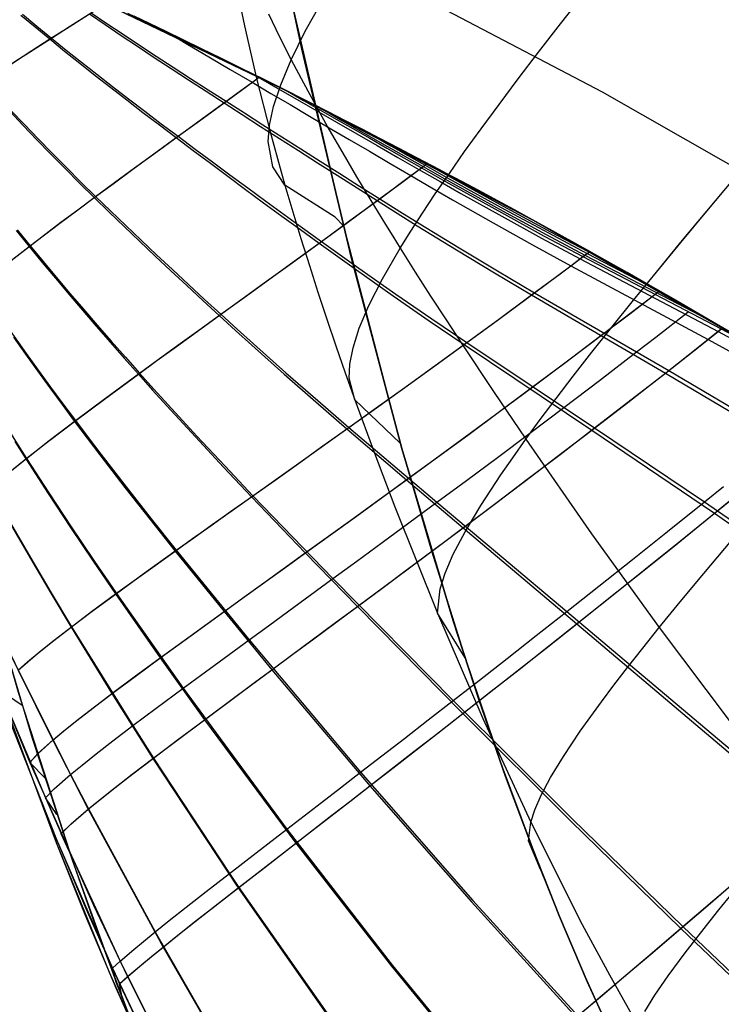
# Model space of a CAD drawing. Header units: millimetres. Extents: x -58 to 58, y -58 to 58.
# Tile 86 of 95: x 22.63 to 27.45, y 42.42 to 49.19. Entities that reach past the tile are written whole.
import ezdxf

# ---------------------------------------------------------------- set-up
doc = ezdxf.new("R2010")
doc.units = ezdxf.units.MM
doc.header["$MEASUREMENT"] = 0
doc.layers.add('Predefinito', color=5, linetype='Continuous')

msp = doc.modelspace()

# ---------------------------------------------------------------- linework, layer by layer
at = {"layer": 'Predefinito'}
for points in [[(47.2463, 29.1211), (46.213, 30.7345), (45.1246, 32.3113), (43.9825, 33.8496), (42.7879, 35.3475), (41.5423, 36.8033), (40.2473, 38.2153), (38.9043, 39.5817), (37.5149, 40.9009), (36.0808, 42.1714), (34.6037, 43.3916), (33.0854, 44.5602), (31.5276, 45.6756), (29.9323, 46.7366), (28.3013, 47.7419), (26.6365, 48.6903), (24.9401, 49.5807), (23.2139, 50.412), (21.46, 51.1832), (19.6806, 51.8934)], [(19.326, 50.9584), (21.0733, 50.261), (22.7956, 49.5036), (24.4907, 48.6873), (26.1566, 47.813), (27.7913, 46.8817), (29.3929, 45.8945), (30.9595, 44.8526), (32.4892, 43.7573), (33.9802, 42.6098), (35.4307, 41.4116), (36.8389, 40.164), (38.2033, 38.8685), (39.5221, 37.5267), (40.7938, 36.1402), (42.0169, 34.7106), (43.19, 33.2397), (44.3116, 31.7291), (45.3803, 30.1807), (46.395, 28.5964)], [(46.395, 28.5964), (45.3803, 30.1807), (44.3116, 31.7291), (43.19, 33.2397), (42.0169, 34.7106), (40.7938, 36.1402), (39.5221, 37.5267), (38.2033, 38.8685), (36.8389, 40.164), (35.4307, 41.4116), (33.9802, 42.6098), (32.4892, 43.7573), (30.9595, 44.8526), (29.3929, 45.8945), (27.7913, 46.8817), (26.1566, 47.813), (24.4907, 48.6873), (22.7956, 49.5036), (21.0733, 50.261), (19.326, 50.9584)], [(24.2361, 50.5657), (24.5724, 48.9855), (24.9126, 47.5469), (25.2583, 46.2408), (25.6108, 45.0581), (25.7901, 44.5101), (25.9717, 43.9896), (26.1558, 43.4954), (26.3425, 43.0263), (26.5321, 42.5813), (26.7247, 42.1591)], [(26.7247, 42.1591), (26.5321, 42.5813), (26.3425, 43.0263), (26.1558, 43.4954), (25.9717, 43.9896), (25.7901, 44.5101), (25.6108, 45.0581), (25.2583, 46.2408), (24.9126, 47.5469), (24.5724, 48.9855), (24.2361, 50.5657)], [(21.2525, 50.1855), (21.5825, 48.6105), (21.9192, 47.155), (22.2649, 45.8101), (22.622, 44.5669), (22.9933, 43.4162), (23.1852, 42.8731), (23.3819, 42.3502), (23.5837, 41.8467), (23.7911, 41.3616), (24.0043, 40.8942), (24.2239, 40.4435), (24.4501, 40.0088), (24.6833, 39.5898), (24.9234, 39.1862), (25.1706, 38.7975), (25.425, 38.4235), (25.6863, 38.064), (25.954, 37.7188)], [(24.5086, 49.2731), (24.8571, 47.7711), (25.2474, 46.2795), (25.4623, 45.5388), (25.6929, 44.8028), (25.9418, 44.0729), (26.212, 43.3507), (26.3562, 42.9931), (26.507, 42.6383), (26.665, 42.2866)], [(24.5086, 49.2731), (24.8571, 47.7711), (25.2474, 46.2795), (25.4623, 45.5388), (25.6929, 44.8028), (25.9418, 44.0729), (26.212, 43.3507), (26.3562, 42.9931), (26.507, 42.6383), (26.665, 42.2866)]]:
    msp.add_lwpolyline(points, dxfattribs=at)
at = {"layer": 'Predefinito', "extrusion": (-0.226513, 0.914574, -0.335032)}
msp.add_lwpolyline([(-37.7705, 343.9615), (-37.797, 343.9974)], dxfattribs=at)
at = {"layer": 'Predefinito'}
for points in [[(24.8571, 47.7711, 319.9993), (24.8014, 47.8307, 322.5502), (24.4558, 48.0517, 330.1863), (24.3725, 48.1772, 332.7225), (24.3409, 48.3516, 335.2485), (24.3497, 48.4623, 336.506), (24.3775, 48.5913, 337.7588), (24.4264, 48.7407, 339.0064), (24.4984, 48.9124, 340.248), (24.5954, 49.1084, 341.4818), (24.7186, 49.3298, 342.7008), (24.7903, 49.4505, 343.3022), (24.8688, 49.5779, 343.8969), (24.9544, 49.7122, 344.4839), (25.0471, 49.8536, 345.0622), (25.1471, 50.0022, 345.6306), (25.2545, 50.1582, 346.1883), (25.3693, 50.3215, 346.7342), (25.4918, 50.4925, 347.2673), (25.622, 50.6713, 347.7865), (25.7601, 50.8579, 348.291), (25.9061, 51.0525, 348.7796), (26.0603, 51.2553, 349.2513)], [(24.8571, 47.7711, 60), (24.8014, 47.8307, 57.4498), (24.4558, 48.0517, 49.8137), (24.3725, 48.1772, 47.2775), (24.3409, 48.3516, 44.7515), (24.3497, 48.4623, 43.494), (24.3775, 48.5913, 42.2412), (24.4264, 48.7407, 40.9936), (24.4984, 48.9124, 39.752), (24.5954, 49.1084, 38.5182), (24.7186, 49.3298, 37.2992), (24.7903, 49.4505, 36.6978), (24.8688, 49.5779, 36.1031), (24.9544, 49.7122, 35.5161), (25.0471, 49.8536, 34.9378), (25.1471, 50.0022, 34.3694), (25.2545, 50.1582, 33.8117), (25.3693, 50.3215, 33.2658), (25.4918, 50.4925, 32.7327), (25.622, 50.6713, 32.2135), (25.7601, 50.8579, 31.709), (25.9061, 51.0525, 31.2204), (26.0603, 51.2553, 30.7487)], [(20.9229, 50.3234, 329.9371), (20.9509, 50.056, 330.0408), (20.984, 49.7909, 330.1436), (21.024, 49.5139, 330.2507), (21.0691, 49.2391, 330.356), (21.1191, 48.9665, 330.4593), (21.1736, 48.6959, 330.5601), (21.2953, 48.1604, 330.7533), (21.3621, 47.8954, 330.8451), (21.4326, 47.6318, 330.9335), (21.5066, 47.3698, 331.0181), (21.5839, 47.1092, 331.0988), (21.6643, 46.8501, 331.1752), (21.7475, 46.5925, 331.2472), (21.8334, 46.3364, 331.3143), (21.9217, 46.0819, 331.3763), (22.0123, 45.8288, 331.4328), (22.1049, 45.5771, 331.4837), (22.1997, 45.3265, 331.5288), (22.2966, 45.0764, 331.5688), (22.4964, 44.5787, 331.6367), (22.8091, 43.8408, 331.7204), (22.9173, 43.596, 331.7463), (23.3239, 42.7209, 331.834)], [(20.9922, 50.2944, 328.2277), (21.068, 49.7068, 328.4181), (21.1556, 49.169, 328.5915), (21.2584, 48.6376, 328.7589), (21.3751, 48.1116, 328.9182), (21.5045, 47.5903, 329.0674), (21.6457, 47.0732, 329.2049), (21.7975, 46.5603, 329.3288), (21.9588, 46.052, 329.4371), (22.0426, 45.7996, 329.4847), (22.1283, 45.5482, 329.5276), (22.2161, 45.2976, 329.5658), (22.306, 45.0471, 329.5998), (22.4919, 44.5476, 329.6577), (22.8866, 43.5565, 329.7521), (23.2709, 42.6716, 329.8283)], [(21.0655, 50.2637, 326.5399), (21.159, 49.6287, 326.7051), (21.2503, 49.1061, 326.8409), (21.3529, 48.5878, 326.9727), (21.4661, 48.0726, 327.0987), (21.5895, 47.5599, 327.2174), (21.7226, 47.0495, 327.3272), (21.8645, 46.5416, 327.4267), (22.0148, 46.0365, 327.5139), (22.1727, 45.5343, 327.5873), (22.3384, 45.0334, 327.646), (22.5121, 44.533, 327.6936), (22.8833, 43.5359, 327.7718), (23.2475, 42.6437, 327.8352)], [(21.2525, 50.1855, 319.997), (21.7316, 47.948, 319.9948), (21.9701, 46.9478, 319.9953), (22.2267, 45.952, 319.9961), (22.4637, 45.1003, 319.9969), (22.7195, 44.251, 319.9976), (22.996, 43.4082, 319.9982), (23.2956, 42.576, 319.9988)], [(21.0686, 49.7063, 51.5936), (21.1563, 49.1685, 51.4205), (21.2591, 48.6372, 51.2533), (21.3757, 48.1113, 51.0943), (21.5051, 47.5901, 50.9453), (21.6462, 47.073, 50.808), (21.7979, 46.5602, 50.6842), (21.9591, 46.0519, 50.5761), (22.0429, 45.7994, 50.5285), (22.1286, 45.5481, 50.4856), (22.2163, 45.2974, 50.4475), (22.3062, 45.047, 50.4136), (22.492, 44.5475, 50.3557), (22.8865, 43.5563, 50.2614), (23.0975, 43.0607, 50.2181), (23.3195, 42.5644, 50.1765), (23.5534, 42.0678, 50.1365)], [(21.1595, 49.6282, 53.3042), (21.2508, 49.1058, 53.1686), (21.3534, 48.5875, 53.037), (21.4666, 48.0724, 52.9111), (21.59, 47.5598, 52.7926), (21.723, 47.0494, 52.683), (21.8649, 46.5415, 52.5836), (22.0151, 46.0364, 52.4965), (22.173, 45.5342, 52.4233), (22.3386, 45.0334, 52.3646), (22.5122, 44.5329, 52.3171), (22.8834, 43.5358, 52.239), (23.0831, 43.0363, 52.203), (23.2939, 42.5357, 52.1683), (23.5169, 42.0343, 52.1348)], [(24.1029, 49.5068, 329.6867), (24.1772, 49.146, 329.8261), (24.2611, 48.783, 329.9561), (24.3542, 48.4181, 330.0764), (24.4558, 48.0517, 330.1863), (24.5655, 47.684, 330.2853), (24.6231, 47.4997, 330.3304), (24.6825, 47.3154, 330.3726), (24.7435, 47.1309, 330.4116), (24.8062, 46.9463, 330.4473), (24.8703, 46.7618, 330.4797), (24.9358, 46.5773, 330.5086), (25.0707, 46.2088, 330.5562), (25.2106, 45.8412, 330.5928), (25.5041, 45.1105, 330.6456), (25.8148, 44.3881, 330.6887), (26.1451, 43.6752, 330.7272), (26.4985, 42.9726, 330.7622), (26.6846, 42.6258, 330.7783), (26.8775, 42.2826, 330.7935)], [(24.1029, 49.5068, 50.3133), (24.1772, 49.146, 50.1739), (24.2611, 48.783, 50.0439), (24.3542, 48.4181, 49.9236), (24.4558, 48.0517, 49.8137), (24.5655, 47.684, 49.7147), (24.6231, 47.4997, 49.6696), (24.6825, 47.3154, 49.6274), (24.7435, 47.1309, 49.5884), (24.8062, 46.9463, 49.5527), (24.8703, 46.7618, 49.5203), (24.9358, 46.5773, 49.4914), (25.0707, 46.2088, 49.4438), (25.2106, 45.8412, 49.4072), (25.5041, 45.1105, 49.3544), (25.8148, 44.3881, 49.3113), (26.1451, 43.6752, 49.2728), (26.4985, 42.9726, 49.2378), (26.6846, 42.6258, 49.2217), (26.8775, 42.2826, 49.2065)], [(20.9498, 49.3966, 333.9046), (21.0043, 49.1167, 334.0469), (21.0652, 48.8399, 334.1853), (21.1321, 48.5661, 334.3196), (21.2045, 48.2952, 334.4494), (21.2822, 48.0269, 334.5744), (21.3648, 47.761, 334.6943), (21.452, 47.4971, 334.8089), (21.5434, 47.2353, 334.9179), (21.6387, 46.9756, 335.0208), (21.7376, 46.7179, 335.1175), (21.8397, 46.4622, 335.2075), (21.9447, 46.2083, 335.2905), (22.0524, 45.9562, 335.366), (22.1625, 45.7059, 335.4338), (22.2748, 45.457, 335.4938), (22.3891, 45.2096, 335.5468), (22.5052, 44.9638, 335.594), (22.6228, 44.7201, 335.6363), (22.9826, 44.0024, 335.7453), (23.1055, 43.7656, 335.7788), (23.5632, 42.9206, 335.8916)], [(20.9502, 49.3957, 46.1148), (21.0046, 49.1158, 45.9728), (21.0655, 48.839, 45.8345), (21.1323, 48.5652, 45.7004), (21.2047, 48.2943, 45.5708), (21.2823, 48.026, 45.446), (21.3648, 47.76, 45.3263), (21.4519, 47.4962, 45.2119), (21.5432, 47.2344, 45.1031), (21.6385, 46.9746, 45.0002), (21.7372, 46.7169, 44.9037), (21.8392, 46.4612, 44.8138), (21.9442, 46.2073, 44.731), (22.0518, 45.9552, 44.6555), (22.1617, 45.7048, 44.5878), (22.2739, 45.4559, 44.5279), (22.3881, 45.2085, 44.475), (22.5041, 44.9627, 44.4279), (22.6216, 44.7189, 44.3856), (22.8602, 44.2381, 44.3111), (23.1039, 43.7643, 44.2434), (23.6187, 42.8171, 44.1177), (23.8915, 42.3442, 44.0593)], [(21.0649, 49.4087, 339.467), (21.1523, 49.1435, 339.6652), (21.2476, 48.8825, 339.8569), (21.3501, 48.6254, 340.0416), (21.4595, 48.3715, 340.219), (21.5753, 48.1203, 340.3888), (21.697, 47.8713, 340.5506), (21.8242, 47.6243, 340.7041), (21.9564, 47.3792, 340.8489), (22.0932, 47.1357, 340.9846), (22.2342, 46.8936, 341.1108), (22.3791, 46.6527, 341.2269), (22.4529, 46.5326, 341.2812), (22.5275, 46.4127, 341.3327), (22.6029, 46.2931, 341.3816), (22.6791, 46.1737, 341.4277), (22.8328, 45.9365, 341.5116), (22.9875, 45.7026, 341.5854), (23.1426, 45.4725, 341.6508), (23.2975, 45.2463, 341.7091), (23.7561, 44.5951, 341.8568), (24.4679, 43.6266, 342.0505)], [(25.2474, 46.2795, 319.9992), (24.9358, 46.5773, 330.5086), (24.8978, 46.7247, 333.1234), (24.9013, 46.8201, 334.4264), (24.9234, 46.9336, 335.7252), (24.9664, 47.0675, 337.0191), (25.033, 47.2244, 338.3071), (25.1258, 47.407, 339.5885), (25.2474, 47.6177, 340.8623), (25.3197, 47.7344, 341.496), (25.4, 47.8589, 342.1262), (25.4884, 47.9915, 342.7518), (25.5851, 48.1322, 343.3715), (25.6903, 48.2813, 343.984), (25.8042, 48.439, 344.588), (25.9267, 48.6054, 345.1822), (26.0583, 48.7807, 345.7654), (26.1989, 48.965, 346.3363), (26.3488, 49.1586, 346.8935), (26.5081, 49.3616, 347.4359)], [(25.2474, 46.2795, 60), (24.9358, 46.5773, 49.4914), (24.8978, 46.7247, 46.8766), (24.9013, 46.8201, 45.5736), (24.9234, 46.9336, 44.2748), (24.9664, 47.0675, 42.9809), (25.033, 47.2244, 41.6929), (25.1258, 47.407, 40.4115), (25.2474, 47.6177, 39.1377), (25.3197, 47.7344, 38.504), (25.4, 47.8589, 37.8738), (25.4884, 47.9915, 37.2482), (25.5851, 48.1322, 36.6285), (25.6903, 48.2813, 36.016), (25.8042, 48.439, 35.412), (25.9267, 48.6054, 34.8178), (26.0583, 48.7807, 34.2346), (26.1989, 48.965, 33.6637), (26.3488, 49.1586, 33.1065), (26.5081, 49.3616, 32.5641)], [(21.0042, 49.3008, 42.3693), (21.0797, 49.028, 42.1916), (21.1625, 48.759, 42.0196), (21.2522, 48.4937, 41.8536), (21.3482, 48.2315, 41.6941), (21.4502, 47.972, 41.5414), (21.5577, 47.7149, 41.3956), (21.6704, 47.46, 41.2573), (21.7877, 47.2072, 41.1266), (21.9092, 46.9563, 41.0042), (22.0346, 46.7073, 40.8903), (22.1634, 46.4598, 40.7854), (22.2955, 46.2138, 40.6898), (22.4303, 45.9692, 40.6041), (22.5674, 45.7263, 40.5283), (22.706, 45.4861, 40.4614), (22.8457, 45.2488, 40.4021), (22.986, 45.0147, 40.349), (23.2666, 44.5577, 40.2562), (23.548, 44.1121, 40.1726), (24.1337, 43.2227, 40.019), (24.7539, 42.337, 39.8812)], [(21.0047, 49.3022, 337.6553), (21.0803, 49.0294, 337.8333), (21.1633, 48.7606, 338.0056), (21.2531, 48.4953, 338.1718), (21.3493, 48.2332, 338.3315), (21.4515, 47.9738, 338.4845), (21.5592, 47.7168, 338.6305), (21.672, 47.462, 338.7691), (21.7895, 47.2092, 338.8999), (21.9112, 46.9585, 339.0225), (22.0367, 46.7095, 339.1366), (22.1658, 46.4621, 339.2416), (22.298, 46.2162, 339.3373), (22.4331, 45.9716, 339.4232), (22.5704, 45.7288, 339.4991), (22.7092, 45.4886, 339.5661), (22.849, 45.2514, 339.6255), (22.9895, 45.0174, 339.6786), (23.4106, 44.3378, 339.814), (23.5522, 44.1153, 339.8552), (24.0736, 43.322, 339.9932)], [(21.2793, 49.2695, 341.4987), (21.3901, 49.0214, 341.7096), (21.5085, 48.7772, 341.9126), (21.6342, 48.5361, 342.1074), (21.7665, 48.2974, 342.2937), (21.905, 48.0607, 342.4711), (22.0494, 47.8255, 342.6393), (22.1992, 47.5917, 342.7979), (22.354, 47.3589, 342.9464), (22.4332, 47.2428, 343.0167), (22.5135, 47.1269, 343.0844), (22.5948, 47.011, 343.1493), (22.6772, 46.8953, 343.2114), (22.7606, 46.7797, 343.2707), (22.8449, 46.6641, 343.327), (22.9302, 46.5486, 343.3804), (23.0163, 46.4331, 343.4307), (23.1029, 46.318, 343.478), (23.1897, 46.2039, 343.5223), (23.3633, 45.9789, 343.6027), (23.5364, 45.7583, 343.6737), (23.7082, 45.5426, 343.7368), (24.2095, 44.9277, 343.8954), (24.9753, 44.0179, 344.1015)], [(21.8503, 47.4416, 60.0061), (21.756, 47.5111, 56.4348), (21.3838, 47.687, 47.2082), (21.3648, 47.76, 45.3263), (21.384, 47.8539, 43.4371), (21.4502, 47.972, 41.5414), (21.5039, 48.0412, 40.5913), (21.573, 48.1178, 39.6398), (21.6589, 48.2021, 38.6878), (21.7627, 48.2943, 37.7374), (21.8857, 48.395, 36.7908), (22.0291, 48.5049, 35.8504), (22.1944, 48.6248, 34.9183), (22.3834, 48.7556, 33.9967), (22.5978, 48.8985, 33.0878), (22.7152, 48.975, 32.6388), (22.8397, 49.0552, 32.1939), (22.9717, 49.1392, 31.7533), (23.1114, 49.2274, 31.3174), (23.2296, 49.3016, 30.9703)], [(21.8503, 47.4416, 319.995), (21.7558, 47.5112, 323.5707), (21.4326, 47.6318, 330.9335), (21.3835, 47.6876, 332.8097), (21.3648, 47.761, 334.6943), (21.3845, 47.8552, 336.5862), (21.4515, 47.9738, 338.4845), (21.5056, 48.0433, 339.436), (21.5753, 48.1203, 340.3888), (21.6619, 48.2048, 341.3421), (21.7665, 48.2974, 342.2937), (21.8903, 48.3986, 343.2413), (22.0346, 48.509, 344.1828), (22.201, 48.6294, 345.1158), (22.3911, 48.7609, 346.0383), (22.6068, 48.9045, 346.9479), (22.7249, 48.9814, 347.3972), (22.8502, 49.0619, 347.8424), (22.983, 49.1464, 348.2831), (23.1236, 49.235, 348.7192), (23.2295, 49.3016, 349.0295)], [(21.0698, 49.2385, 49.6584), (21.1197, 48.9659, 49.5553), (21.1742, 48.6953, 49.4546), (21.2959, 48.16, 49.2618), (21.3627, 47.8949, 49.1701), (21.4331, 47.6314, 49.0818), (21.5071, 47.3694, 48.9973), (21.5843, 47.1088, 48.9168), (21.6647, 46.8497, 48.8404), (21.7478, 46.5921, 48.7686), (21.8336, 46.3361, 48.7015), (21.9219, 46.0815, 48.6396), (22.0124, 45.8285, 48.5831), (22.105, 45.5768, 48.5323), (22.1997, 45.3261, 48.4873), (22.2965, 45.076, 48.4473), (22.4962, 44.5783, 48.3795), (22.703, 44.0852, 48.3225), (23.1405, 43.1054, 48.2201), (23.3747, 42.6147, 48.1723), (23.6206, 42.1241, 48.1264)], [(22.6417, 49.2196, 32.4184), (22.7397, 49.1376, 32.3047), (22.8397, 49.0552, 32.1939), (22.9416, 48.9723, 32.0859), (23.0455, 48.8891, 31.9807), (23.1512, 48.8053, 31.8785), (23.2588, 48.721, 31.7793), (23.3683, 48.6362, 31.6832), (23.4797, 48.5506, 31.5902), (23.5928, 48.4644, 31.5004), (23.7078, 48.3774, 31.4138), (23.8246, 48.2896, 31.3306), (23.9432, 48.201, 31.2508), (24.0635, 48.1117, 31.1745), (24.1855, 48.0215, 31.1017), (24.3092, 47.9306, 31.0327), (24.4345, 47.8388, 30.9674), (24.5615, 47.7463, 30.9059), (24.6902, 47.653, 30.8484), (24.8192, 47.56, 30.7949), (24.9473, 47.4687, 30.7453), (25.1999, 47.2908, 30.6567), (25.4466, 47.1198, 30.5803), (25.6863, 46.9559, 30.5137), (26.5639, 46.3677, 30.3025), (27.4073, 45.7965, 30.1287), (28.2495, 45.2121, 29.9806)], [(22.6517, 49.2256, 347.6177), (22.75, 49.1439, 347.7314), (22.8502, 49.0619, 347.8424), (22.9524, 48.9794, 347.9505), (23.0565, 48.8965, 348.0557), (23.1626, 48.8131, 348.1579), (23.2705, 48.7292, 348.2572), (23.3802, 48.6446, 348.3534), (23.4919, 48.5594, 348.4464), (23.6053, 48.4734, 348.5363), (23.7206, 48.3867, 348.6229), (23.8377, 48.2992, 348.7062), (23.9566, 48.2109, 348.786), (24.0772, 48.1218, 348.8623), (24.1996, 48.0319, 348.9351), (24.3236, 47.9412, 349.0041), (24.4493, 47.8497, 349.0694), (24.5767, 47.7574, 349.1309), (24.7057, 47.6643, 349.1884), (24.8351, 47.5716, 349.2419), (24.9635, 47.4805, 349.2915), (25.2168, 47.3031, 349.38), (25.4642, 47.1325, 349.4564), (25.7044, 46.9691, 349.5228), (26.5837, 46.383, 349.7337), (27.3378, 45.8755, 349.8898)], [(23.1114, 49.2274, 31.3174), (23.2199, 49.1538, 31.2079), (23.3305, 49.0796, 31.1014), (23.4432, 49.0047, 30.9979), (23.5579, 48.9289, 30.8975), (23.6746, 48.8523, 30.8003), (23.7934, 48.7747, 30.7063), (23.9142, 48.6962, 30.6157), (24.037, 48.6167, 30.5284), (24.1618, 48.5362, 30.4446), (24.2886, 48.4547, 30.3644), (24.4172, 48.3721, 30.2879), (24.5478, 48.2886, 30.215), (24.6803, 48.2041, 30.1461), (24.8146, 48.1186, 30.0811), (24.9507, 48.0321, 30.0201), (25.0887, 47.9446, 29.9632), (25.227, 47.8575, 29.9106), (25.364, 47.7721, 29.862), (25.6335, 47.6064, 29.7758), (25.8959, 47.4478, 29.7021), (26.1497, 47.2965, 29.6385), (27.0702, 46.7602, 29.4377), (27.9473, 46.239, 29.2744)], [(23.1236, 49.235, 348.7192), (23.2324, 49.1619, 348.8288), (23.3433, 49.0881, 348.9354), (23.4562, 49.0136, 349.0389), (23.5713, 48.9382, 349.1393), (23.6883, 48.8619, 349.2366), (23.8074, 48.7847, 349.3305), (23.9285, 48.7066, 349.4212), (24.0517, 48.6274, 349.5085), (24.1768, 48.5472, 349.5923), (24.3039, 48.466, 349.6725), (24.433, 48.3838, 349.7491), (24.5639, 48.3005, 349.8219), (24.6968, 48.2163, 349.8908), (24.8315, 48.1311, 349.9558), (24.968, 48.0449, 350.0168), (25.1064, 47.9577, 350.0736), (25.2451, 47.8709, 350.1261), (25.3825, 47.7857, 350.1746), (25.6528, 47.6206, 350.2607), (25.9158, 47.4625, 350.3342), (26.1702, 47.3117, 350.3977), (27.0926, 46.7778, 350.5979), (27.877, 46.3153, 350.7445)], [(23.3744, 49.233, 30.7973), (23.4842, 49.1807, 30.6736), (23.6001, 49.1252, 30.5498), (23.7226, 49.0661, 30.4261), (23.8525, 49.0032, 30.3024), (23.9903, 48.9359, 30.1786), (24.1374, 48.8635, 30.0549), (24.2151, 48.825, 29.993), (24.2957, 48.7849, 29.9312), (24.3796, 48.7431, 29.8693), (24.4669, 48.6993, 29.8075), (24.558, 48.6534, 29.7456), (24.6534, 48.6052, 29.6838), (24.7537, 48.5541, 29.6219), (24.8597, 48.4999, 29.5601), (24.9721, 48.4422, 29.4982), (25.0919, 48.3802, 29.4364), (25.2207, 48.3132, 29.3746), (25.3601, 48.2402, 29.3128), (25.5119, 48.1601, 29.2509), (25.6806, 48.0703, 29.1892), (25.7729, 48.0209, 29.1583), (25.8719, 47.9677, 29.1274), (25.9793, 47.9095, 29.0966), (26.0969, 47.8456, 29.0657), (26.2259, 47.775, 29.0349), (26.3687, 47.6964, 29.0041), (26.5279, 47.608, 28.9733), (26.7066, 47.508, 28.9426), (27.1233, 47.2713, 28.8814), (27.5983, 46.9955, 28.8203)], [(24.4735, 48.696, 350.1968), (24.309, 48.7783, 350.079), (24.2319, 48.8167, 350.0201), (24.1577, 48.8534, 349.9611), (24.016, 48.9232, 349.8433), (23.8827, 48.9884, 349.7254), (23.757, 49.0495, 349.6076), (23.6382, 49.1069, 349.4897), (23.5256, 49.1609, 349.3718), (23.4187, 49.2119, 349.2539)], [(24.3414, 49.2274, 340.0366), (24.4181, 49.0705, 340.1449), (24.4984, 48.9124, 340.248), (24.5822, 48.7533, 340.3458), (24.6693, 48.5932, 340.4379), (24.7594, 48.4322, 340.5244), (24.8523, 48.2704, 340.6048), (24.9478, 48.108, 340.679), (25.0456, 47.945, 340.7468), (25.1455, 47.7815, 340.808), (25.1962, 47.6996, 340.836), (25.2474, 47.6177, 340.8623), (25.3509, 47.4536, 340.9097), (25.4559, 47.2894, 340.9509), (25.5623, 47.1251, 340.9865), (25.6699, 46.9607, 341.0175), (25.8885, 46.6324, 341.0687), (26.1106, 46.3051, 341.1109), (26.5627, 45.6553, 341.1857), (27.0276, 45.0117, 341.2526), (27.5079, 44.3741, 341.3132)], [(24.3414, 49.2274, 39.9634), (24.4181, 49.0705, 39.8551), (24.4984, 48.9124, 39.752), (24.5822, 48.7533, 39.6542), (24.6693, 48.5932, 39.5621), (24.7594, 48.4322, 39.4756), (24.8523, 48.2704, 39.3952), (24.9478, 48.108, 39.321), (25.0456, 47.945, 39.2532), (25.1455, 47.7815, 39.192), (25.1962, 47.6996, 39.164), (25.2474, 47.6177, 39.1377), (25.3509, 47.4536, 39.0903), (25.4559, 47.2894, 39.0491), (25.5623, 47.1251, 39.0135), (25.6699, 46.9607, 38.9825), (25.8885, 46.6324, 38.9313), (26.1106, 46.3051, 38.8891), (26.5627, 45.6553, 38.8143), (27.0276, 45.0117, 38.7474), (27.5079, 44.3741, 38.6868)], [(23.6477, 49.1023, 349.4992), (23.7888, 49.0184, 349.6168), (23.9329, 48.933, 349.7299), (24.08, 48.846, 349.8382), (24.2301, 48.7575, 349.9418), (24.3595, 48.6813, 350.0256), (24.4909, 48.604, 350.1057), (24.6243, 48.5255, 350.1821), (24.7598, 48.4459, 350.2546), (24.8973, 48.3652, 350.3232), (25.0367, 48.2835, 350.3877), (25.1781, 48.2006, 350.448), (25.3213, 48.1167, 350.5041), (25.4649, 48.0331, 350.5559), (25.607, 47.9512, 350.6035), (25.8861, 47.7928, 350.6876), (26.1573, 47.6415, 350.7591), (26.4191, 47.4976, 350.8205), (27.3637, 46.9914, 351.0133), (28.1639, 46.5526, 351.1536)], [(22.0937, 46.4585, 319.9957), (21.7475, 46.5925, 331.2472), (21.7245, 46.6434, 333.1774), (21.7376, 46.7179, 335.1175), (21.7963, 46.8211, 337.0663), (21.8461, 46.8852, 338.0436), (21.9112, 46.9585, 339.0225), (21.993, 47.0417, 340.0029), (22.0932, 47.1357, 340.9846), (22.2131, 47.2412, 341.9666), (22.354, 47.3589, 342.9464), (22.5172, 47.4898, 343.9211), (22.704, 47.6349, 344.8881), (22.9159, 47.7956, 345.8446), (23.0319, 47.8821, 346.3181), (23.1548, 47.9731, 346.7878), (23.2849, 48.0688, 347.2536), (23.4224, 48.1695, 347.7149), (23.5675, 48.2753, 348.1715), (23.7206, 48.3867, 348.6229), (23.8819, 48.5039, 349.0687), (24.0517, 48.6274, 349.5085), (24.2794, 48.7935, 350.0565)], [(22.0937, 46.4585, 60.0057), (21.7478, 46.5921, 48.7686), (21.7246, 46.6428, 46.8411), (21.7372, 46.7169, 44.9037), (21.7953, 46.8196, 42.9576), (21.8446, 46.8834, 41.9817), (21.9092, 46.9563, 41.0042), (21.9905, 47.0392, 40.0251), (22.0899, 47.1327, 39.0448), (22.2091, 47.2377, 38.0642), (22.3491, 47.3548, 37.0856), (22.5113, 47.4851, 36.112), (22.697, 47.6295, 35.146), (22.9077, 47.7893, 34.1903), (23.023, 47.8755, 33.7173), (23.1452, 47.966, 33.2479), (23.2745, 48.0612, 32.7824), (23.4112, 48.1613, 32.3213), (23.5556, 48.2666, 31.865), (23.7078, 48.3774, 31.4138), (23.8682, 48.4939, 30.9681), (24.037, 48.6167, 30.5284), (24.1561, 48.7034, 30.2347), (24.2791, 48.7933, 29.944)], [(24.2276, 48.8191, 350.0166), (24.4065, 48.716, 350.1328), (24.5391, 48.6396, 350.2128), (24.6736, 48.5621, 350.2891), (24.8103, 48.4835, 350.3616), (24.9489, 48.4037, 350.43), (25.0895, 48.3229, 350.4943), (25.2321, 48.2409, 350.5545), (25.3766, 48.1578, 350.6104), (25.5214, 48.0751, 350.6619), (25.6647, 47.9941, 350.7093), (25.9461, 47.8373, 350.7928), (26.2193, 47.6878, 350.8637), (26.483, 47.5457, 350.9245), (27.4333, 47.0466, 351.1153), (28.2374, 46.6139, 351.2538)], [(27.742, 46.911, 351.1971), (26.8079, 47.451, 351.0734), (26.447, 47.653, 351.0111), (26.2942, 47.7375, 350.9799), (26.1571, 47.8128, 350.9487), (26.0325, 47.8808, 350.9174), (25.9179, 47.943, 350.8862), (25.8122, 48, 350.8549), (25.7146, 48.0524, 350.8236), (25.6238, 48.1008, 350.7923), (25.539, 48.1458, 350.761), (25.3827, 48.2283, 350.6983), (25.2395, 48.3034, 350.6357), (25.1075, 48.3722, 350.573), (24.9856, 48.4352, 350.5104), (24.8725, 48.4934, 350.4477), (24.6629, 48.6003, 350.3222), (24.566, 48.6494, 350.2595), (24.4735, 48.696, 350.1968)], [(24.4735, 48.696, 350.1968), (24.5836, 48.6329, 350.2619), (24.6951, 48.5691, 350.3244), (24.808, 48.5045, 350.3842), (24.9223, 48.4392, 350.4413), (25.0379, 48.3731, 350.4957), (25.1549, 48.3062, 350.5472), (25.2732, 48.2385, 350.5959), (25.3929, 48.1701, 350.6416), (25.538, 48.0877, 350.6931), (25.6817, 48.0069, 350.7403), (25.9636, 47.8507, 350.8237), (26.2374, 47.7017, 350.8944), (26.5016, 47.5602, 350.955), (27.4534, 47.0633, 351.1451), (27.742, 46.911, 351.1971)], [(24.6736, 48.5948, 350.3288), (24.8513, 48.4936, 350.4228), (25.0324, 48.3905, 350.51), (25.1242, 48.3382, 350.551), (25.2168, 48.2854, 350.5902), (25.3102, 48.2322, 350.6277), (25.4045, 48.1786, 350.6633), (25.5499, 48.0963, 350.7147), (25.6938, 48.0157, 350.7619), (25.9763, 47.8598, 350.8452), (26.2506, 47.7112, 350.9158), (26.5152, 47.57, 350.9763), (27.4169, 47.1012, 351.1564)], [(22.564, 48.5591, 33.7926), (22.6568, 48.4607, 33.6947), (22.7513, 48.3622, 33.5995), (22.8474, 48.2636, 33.5072), (22.9451, 48.1647, 33.4177), (23.0444, 48.0655, 33.3313), (23.1452, 47.966, 33.2479), (23.2475, 47.8662, 33.1675), (23.3512, 47.7659, 33.0903), (23.4564, 47.6652, 33.0164), (23.563, 47.5641, 32.9457), (23.671, 47.4626, 32.8784), (23.7803, 47.3606, 32.8146), (23.891, 47.2582, 32.7543), (24.0029, 47.1552, 32.6975), (24.1153, 47.0527, 32.6444), (24.2273, 46.9516, 32.595), (24.4492, 46.7536, 32.5058), (24.6675, 46.5617, 32.428), (24.8812, 46.3763, 32.3595), (25.2903, 46.0266, 32.2426), (25.6797, 45.6975, 32.1398), (26.4606, 45.0373, 31.9561), (27.2497, 44.3705, 31.7969), (28.0477, 43.6958, 31.6611)], [(22.5721, 48.5648, 346.2426), (22.6652, 48.4667, 346.3406), (22.7599, 48.3685, 346.4359), (22.8563, 48.27, 346.5283), (22.9542, 48.1714, 346.6178), (23.0538, 48.0724, 346.7043), (23.1548, 47.9731, 346.7878), (23.2573, 47.8735, 346.8683), (23.3614, 47.7734, 346.9455), (23.4668, 47.6729, 347.0195), (23.5737, 47.572, 347.0902), (23.6819, 47.4707, 347.1576), (23.7916, 47.3689, 347.2215), (23.9025, 47.2666, 347.2819), (24.0147, 47.1638, 347.3387), (24.1274, 47.0614, 347.3918), (24.2397, 46.9604, 347.4413), (24.4621, 46.7628, 347.5304), (24.681, 46.5713, 347.6083), (24.8952, 46.3863, 347.6767), (25.5003, 45.8729, 347.8461), (26.3926, 45.1216, 348.0616)], [(24.9533, 48.4522, 350.4927), (25.0676, 48.3874, 350.546), (25.1832, 48.3219, 350.5966), (25.3002, 48.2556, 350.6443), (25.4184, 48.1886, 350.6892), (25.5641, 48.1065, 350.7405), (25.7083, 48.0262, 350.7876), (25.9914, 47.8708, 350.8707), (26.2661, 47.7226, 350.9411), (26.5311, 47.5818, 351.0015), (27.0856, 47.2936, 351.114)], [(25.2618, 48.2916, 350.6457), (25.4316, 48.1958, 350.711), (25.5775, 48.114, 350.7622), (25.7219, 48.0338, 350.8092), (26.0052, 47.8789, 350.892), (26.2802, 47.7311, 350.9622), (26.7351, 47.4915, 351.062)], [(22.542, 46.0631, 39.6038), (22.6747, 46.1702, 38.6024), (22.8303, 46.2916, 37.6009), (23.01, 46.4283, 36.6019), (23.2154, 46.5815, 35.6088), (23.4481, 46.7526, 34.6248), (23.5753, 46.8454, 34.1372), (23.71, 46.9432, 33.6532), (23.8524, 47.0464, 33.1731), (24.0029, 47.1552, 32.6975), (24.1617, 47.2699, 32.2267), (24.3289, 47.3909, 31.7612), (24.505, 47.5184, 31.3016), (24.6902, 47.653, 30.8484), (24.8846, 47.7949, 30.402), (25.0887, 47.9446, 29.9632), (25.2581, 48.0698, 29.6196), (25.4338, 48.2004, 29.2815)], [(22.5455, 46.066, 340.4249), (22.6791, 46.1737, 341.4277), (22.8355, 46.2957, 342.4306), (23.0163, 46.4331, 343.4307), (23.2229, 46.5871, 344.425), (23.4569, 46.7591, 345.4099), (23.5848, 46.8523, 345.8979), (23.7202, 46.9506, 346.3823), (23.8634, 47.0544, 346.8627), (24.0147, 47.1638, 347.3387), (24.1744, 47.2791, 347.8097), (24.3425, 47.4007, 348.2754), (24.5196, 47.529, 348.7351), (24.7057, 47.6643, 349.1884), (24.9013, 47.8071, 349.6348), (25.1064, 47.9577, 350.0736), (25.3213, 48.1167, 350.5041), (25.3931, 48.1701, 350.6417)], [(25.3931, 48.1701, 350.6417), (25.415, 48.1865, 350.6833), (25.4167, 48.1877, 350.6864), (25.4377, 48.1991, 350.721)], [(25.6929, 44.8028, 319.9992), (25.5041, 45.1105, 330.6456), (25.5215, 45.2767, 333.2932), (25.5563, 45.3854, 334.6116), (25.6123, 45.5151, 335.9252), (25.6928, 45.669, 337.233), (25.8006, 45.8499, 338.5338), (25.9389, 46.061, 339.8268), (26.0204, 46.1787, 340.47), (26.1106, 46.3051, 341.1109), (26.2099, 46.4405, 341.749), (26.3185, 46.5852, 342.3832), (26.4366, 46.7392, 343.0119), (26.5644, 46.9029, 343.6336), (26.702, 47.0765, 344.2468), (26.8498, 47.2601, 344.85), (27.0079, 47.454, 345.4417), (27.1764, 47.6584, 346.0204), (27.3556, 47.8734, 346.5845), (27.5456, 48.0993, 347.1326)], [(25.6929, 44.8028, 60), (25.5041, 45.1105, 49.3544), (25.5215, 45.2767, 46.7068), (25.5563, 45.3854, 45.3884), (25.6123, 45.5151, 44.0748), (25.6928, 45.669, 42.767), (25.8006, 45.8499, 41.4662), (25.9389, 46.061, 40.1732), (26.0204, 46.1787, 39.53), (26.1106, 46.3051, 38.8891), (26.2098, 46.4405, 38.2511), (26.3184, 46.5851, 37.6171), (26.4365, 46.7391, 36.9886), (26.5642, 46.9027, 36.3671), (26.7018, 47.0762, 35.754), (26.8495, 47.2598, 35.151), (27.0075, 47.4536, 34.5595), (27.176, 47.6579, 33.981), (27.3551, 47.8728, 33.4169), (27.5451, 48.0987, 32.869)], [(22.6085, 47.7387, 35.2246), (22.697, 47.6295, 35.146), (22.7867, 47.5204, 35.0702), (22.8777, 47.4111, 34.9973), (22.9699, 47.3017, 34.9274), (23.0633, 47.1922, 34.8605), (23.1579, 47.0826, 34.7968), (23.2536, 46.9728, 34.7362), (23.3503, 46.8628, 34.6789), (23.4481, 46.7526, 34.6248), (23.5464, 46.6429, 34.5741), (23.6446, 46.5343, 34.5267), (23.8402, 46.3209, 34.4408), (24.034, 46.1127, 34.3654), (24.225, 45.9102, 34.2986), (24.5954, 45.524, 34.1837), (24.953, 45.1564, 34.082), (25.6775, 44.4214, 33.8988), (26.4182, 43.6842, 33.7383), (27.176, 42.9454, 33.6), (27.9514, 42.2055, 33.4848)], [(22.6153, 47.7439, 344.8094), (22.704, 47.6349, 344.8881), (22.7939, 47.5259, 344.964), (22.8851, 47.4168, 345.037), (22.9776, 47.3076, 345.107), (23.0712, 47.1982, 345.1739), (23.166, 47.0887, 345.2377), (23.2619, 46.979, 345.2984), (23.3589, 46.8691, 345.3558), (23.4569, 46.7591, 345.4099), (23.5554, 46.6494, 345.4607), (23.6539, 46.541, 345.5081), (23.8499, 46.3277, 345.5941), (24.0441, 46.1198, 345.6696), (24.2355, 45.9176, 345.7364), (24.7855, 45.3482, 345.9032), (25.6112, 44.5103, 346.1178)], [(22.6216, 44.7189, 44.3856), (22.6861, 44.7758, 43.3797), (22.7672, 44.8433, 42.3715), (22.8665, 44.9226, 41.3611), (22.986, 45.0147, 40.349), (23.1272, 45.1209, 39.3355), (23.2922, 45.2424, 38.3213), (23.4828, 45.3807, 37.3072), (23.7006, 45.5371, 36.2962), (23.8202, 45.6225, 35.7931), (23.9474, 45.713, 35.2921), (24.0822, 45.8089, 34.7938), (24.225, 45.9102, 34.2986), (24.3761, 46.0173, 33.8071), (24.5356, 46.1305, 33.3197), (24.7039, 46.2501, 32.837), (24.8812, 46.3763, 32.3595), (25.0679, 46.5096, 31.8878), (25.2641, 46.6503, 31.4225), (25.4702, 46.7989, 30.9643), (25.6863, 46.9559, 30.5137), (25.9127, 47.1215, 30.0715), (26.1497, 47.2965, 29.6385), (26.3461, 47.4429, 29.3005), (26.5494, 47.5958, 28.9693)], [(22.6228, 44.7201, 335.6363), (22.6878, 44.7772, 336.6436), (22.7694, 44.8451, 337.6533), (22.8694, 44.9248, 338.6651), (22.9895, 45.0174, 339.6786), (23.1316, 45.1242, 340.6935), (23.2975, 45.2463, 341.7091), (23.4892, 45.3853, 342.7246), (23.7082, 45.5426, 343.7368), (23.8285, 45.6284, 344.2405), (23.9563, 45.7194, 344.742), (24.0919, 45.8157, 345.2408), (24.2355, 45.9176, 345.7364), (24.3873, 46.0253, 346.2283), (24.5477, 46.1391, 346.716), (24.7169, 46.2593, 347.199), (24.8952, 46.3863, 347.6767), (25.0828, 46.5203, 348.1486), (25.28, 46.6618, 348.614), (25.4872, 46.8113, 349.0723), (25.7044, 46.9691, 349.5228), (25.9321, 47.1358, 349.9649), (26.1702, 47.3117, 350.3977), (26.4191, 47.4976, 350.8205), (26.502, 47.56, 350.9551)], [(26.502, 47.56, 350.9551), (26.5274, 47.5792, 350.9958), (26.5293, 47.5806, 350.9988), (26.5514, 47.5943, 351.0308)], [(22.807, 43.9767, 60.0044), (22.703, 44.0852, 48.3225), (22.7571, 44.145, 46.3234), (22.8602, 44.2381, 44.3111), (22.9342, 44.2996, 43.3007), (23.0253, 44.3726, 42.2878), (23.1355, 44.4582, 41.2728), (23.2666, 44.5577, 40.2562), (23.4204, 44.6723, 39.2384), (23.5988, 44.8035, 38.22), (23.8037, 44.9527, 37.2019), (24.0369, 45.1215, 36.1871), (24.1646, 45.2137, 35.6823), (24.3001, 45.3113, 35.1797), (24.4436, 45.4147, 34.68), (24.5954, 45.524, 34.1837), (24.7556, 45.6395, 33.6912), (24.9247, 45.7616, 33.2032), (25.1028, 45.8905, 32.7201), (25.2903, 46.0266, 32.2426), (25.4875, 46.1702, 31.7713), (25.6945, 46.3218, 31.3068), (25.9117, 46.4819, 30.8498), (26.1393, 46.6508, 30.4011), (26.3775, 46.829, 29.9614), (26.6265, 47.0172, 29.5314), (26.8244, 47.1681, 29.2096), (27.0287, 47.3254, 28.8945)], [(22.807, 43.9767, 319.9979), (22.7032, 44.0856, 331.6938), (22.7579, 44.1457, 333.6958), (22.8617, 44.2393, 335.7109), (22.9361, 44.3012, 336.7228), (23.0278, 44.3746, 337.7371), (23.1387, 44.4606, 338.7535), (23.2705, 44.5607, 339.7716), (23.4252, 44.6759, 340.7908), (23.6046, 44.8077, 341.8106), (23.8106, 44.9577, 342.8301), (24.045, 45.1274, 343.846), (24.1735, 45.22, 344.3514), (24.3097, 45.3182, 344.8545), (24.4539, 45.4221, 345.3546), (24.6065, 45.532, 345.8514), (24.7676, 45.6481, 346.3442), (24.9375, 45.7708, 346.8326), (25.1166, 45.9004, 347.3159), (25.3051, 46.0373, 347.7936), (25.5032, 46.1817, 348.2651), (25.7113, 46.3342, 348.7296), (25.9296, 46.4951, 349.1866), (26.1584, 46.665, 349.6352), (26.3978, 46.8443, 350.0748), (26.648, 47.0336, 350.5045), (26.7773, 47.1321, 350.7153), (26.9962, 47.3003, 351.0565)], [(26.9962, 47.3003, 351.0565), (27.0229, 47.321, 351.0968), (27.0249, 47.3224, 351.0997), (27.0294, 47.3254, 351.106)], [(22.8888, 43.7265, 319.9981), (22.8091, 43.8408, 331.7204), (22.8708, 43.9043, 333.7261), (22.9826, 44.0024, 335.7453), (23.0613, 44.0671, 336.7592), (23.1577, 44.1437, 337.7756), (23.2735, 44.2335, 338.794), (23.4106, 44.3378, 339.814), (23.5708, 44.4578, 340.8352), (23.7561, 44.5951, 341.8568), (23.9685, 44.7512, 342.8779), (24.2095, 44.9277, 343.8954), (24.3414, 45.024, 344.4015), (24.4812, 45.126, 344.9052), (24.6291, 45.234, 345.4059), (24.7855, 45.3482, 345.9032), (24.9504, 45.4689, 346.3964), (25.1244, 45.5963, 346.885), (25.3076, 45.7309, 347.3684), (25.5003, 45.8729, 347.8461), (25.7028, 46.0228, 348.3173), (25.9153, 46.1809, 348.7815), (26.1382, 46.3478, 349.2378), (26.3717, 46.5239, 349.6856), (26.616, 46.7096, 350.124), (26.8712, 46.9056, 350.5523), (27.003, 47.0076, 350.7623), (27.2262, 47.1816, 351.102)], [(22.9731, 43.4755, 60.004), (22.9169, 43.5956, 48.2701), (22.9851, 43.6621, 46.2635), (23.1039, 43.7643, 44.2434), (23.1864, 43.8315, 43.2289), (23.2867, 43.911, 42.212), (23.4066, 44.0041, 41.1931), (23.548, 44.1121, 40.1726), (23.7128, 44.2364, 39.1511), (23.9028, 44.3784, 38.1292), (24.12, 44.5398, 37.1079), (24.3662, 44.7222, 36.0901), (24.5008, 44.8217, 35.5839), (24.6432, 44.927, 35.0801), (24.7939, 45.0385, 34.5793), (24.953, 45.1564, 34.082), (25.1209, 45.2809, 33.5889), (25.2978, 45.4123, 33.1004), (25.4839, 45.5511, 32.6171), (25.6797, 45.6975, 32.1398), (25.8853, 45.8519, 31.6689), (26.101, 46.0148, 31.2052), (26.3271, 46.1866, 30.7495), (26.5639, 46.3677, 30.3025), (26.8115, 46.5588, 29.8649), (26.9394, 46.6582, 29.65), (27.0702, 46.7602, 29.4377), (27.2653, 46.9136, 29.1341), (27.4664, 47.0729, 28.8368)], [(22.9731, 43.4756, 319.9982), (22.9173, 43.596, 331.7463), (22.986, 43.6629, 333.7557), (23.1055, 43.7656, 335.7788), (23.1885, 43.8332, 336.7947), (23.2894, 43.9131, 337.813), (23.41, 44.0067, 338.8333), (23.5522, 44.1153, 339.8552), (23.7179, 44.2402, 340.8782), (23.9089, 44.383, 341.9015), (24.1273, 44.5452, 342.9242), (24.2473, 44.6341, 343.4344), (24.3748, 44.7285, 343.9431), (24.51, 44.8285, 344.4499), (24.6532, 44.9345, 344.9542), (24.8047, 45.0465, 345.4554), (24.9647, 45.165, 345.9531), (25.1334, 45.2901, 346.4466), (25.3112, 45.4223, 346.9354), (25.4983, 45.5618, 347.4189), (25.695, 45.709, 347.8965), (25.9017, 45.8642, 348.3674), (26.1185, 46.028, 348.8311), (26.3458, 46.2008, 349.2868), (26.5837, 46.383, 349.7337), (26.8326, 46.5752, 350.1711), (26.9612, 46.6751, 350.3859), (27.0926, 46.7778, 350.5979), (27.2267, 46.8832, 350.8071), (27.454, 47.063, 351.1452)], [(22.5894, 47.0067, 36.883), (22.6716, 46.8909, 36.8209), (22.7548, 46.7752, 36.7618), (22.839, 46.6595, 36.7055), (22.9241, 46.5439, 36.6522), (23.01, 46.4283, 36.6019), (23.0965, 46.3132, 36.5547), (23.1831, 46.199, 36.5105), (23.3563, 45.9738, 36.4301), (23.5291, 45.753, 36.3593), (23.7006, 45.5371, 36.2962), (24.0369, 45.1215, 36.1871), (24.3662, 44.7222, 36.0901), (25.0396, 43.9249, 35.9139), (25.7364, 43.1286, 35.7582), (26.4575, 42.3351, 35.623)], [(22.5987, 46.2897, 38.6484), (22.6747, 46.1702, 38.6024), (22.8282, 45.933, 38.5186), (22.9826, 45.699, 38.4449), (23.1375, 45.4687, 38.3796), (23.2922, 45.2424, 38.3213), (23.5988, 44.8035, 38.22), (23.9028, 44.3784, 38.1292), (24.5301, 43.5301, 37.9634), (25.1868, 42.6847, 37.8157), (25.8746, 41.845, 37.6867)], [(23.3371, 42.467, 60.0032), (23.3195, 42.5644, 50.1765), (23.3747, 42.6147, 48.1723), (23.47, 42.6957, 46.1521), (23.5368, 42.7507, 45.1365), (23.6187, 42.8171, 44.1177), (23.7174, 42.896, 43.0961), (23.8349, 42.989, 42.0721), (23.973, 43.0974, 41.0462), (24.1337, 43.2227, 40.019), (24.3187, 43.3664, 38.9912), (24.5301, 43.5301, 37.9634), (24.7697, 43.7157, 36.9366), (24.9008, 43.8172, 36.4244), (25.0396, 43.9249, 35.9139), (25.1864, 44.0388, 35.4055), (25.3415, 44.1594, 34.8997), (25.5051, 44.2868, 34.3973), (25.6775, 44.4214, 33.8988), (25.8589, 44.5633, 33.4048), (26.0498, 44.7131, 32.9159), (26.2502, 44.8709, 32.4327), (26.4606, 45.0373, 31.9561), (26.6813, 45.2126, 31.4865), (26.9124, 45.3973, 31.0249), (27.1544, 45.5917, 30.572), (27.4073, 45.7965, 30.1287), (27.6716, 46.0121, 29.6958)], [(23.2956, 42.576, 319.9988), (23.2709, 42.6716, 329.8283), (23.3238, 42.7209, 331.834), (23.4168, 42.8007, 333.8557), (23.4825, 42.855, 334.8721), (23.5632, 42.9206, 335.8916), (23.6608, 42.9986, 336.9139), (23.7772, 43.0906, 337.9387), (23.9141, 43.1979, 338.9653), (24.0736, 43.322, 339.9932), (24.2575, 43.4643, 341.0219), (24.4678, 43.6265, 342.0505), (24.7064, 43.8105, 343.0781), (24.837, 43.9111, 343.5906), (24.9753, 44.0179, 344.1016), (25.1216, 44.1309, 344.6103), (25.2762, 44.2504, 345.1163), (25.4393, 44.3768, 345.619), (25.6112, 44.5103, 346.1178), (25.7922, 44.6511, 346.6121), (25.9826, 44.7997, 347.1013), (26.1826, 44.9564, 347.5847), (26.3926, 45.1216, 348.0616), (26.6128, 45.2956, 348.5313), (26.8436, 45.4789, 348.9932), (27.0852, 45.6721, 349.4463), (27.3378, 45.8755, 349.8898), (27.4683, 45.9813, 350.1077)], [(23.3371, 42.4671, 319.9988), (23.3197, 42.5647, 329.8371), (23.3753, 42.6153, 331.8442), (23.4711, 42.6966, 333.8673), (23.5383, 42.752, 334.8843), (23.6206, 42.8187, 335.9045), (23.7199, 42.898, 336.9276), (23.8381, 42.9915, 337.9531), (23.9769, 43.1004, 338.9804), (24.1384, 43.2264, 340.009), (24.3244, 43.3708, 341.0383), (24.5368, 43.5354, 342.0674), (24.7777, 43.7219, 343.0956), (24.9094, 43.8239, 343.6084), (25.049, 43.9321, 344.1195), (25.1965, 44.0467, 344.6285), (25.3524, 44.1679, 345.1347), (25.5168, 44.296, 345.6375), (25.6901, 44.4312, 346.1364), (25.8724, 44.5739, 346.6308), (26.0642, 44.7244, 347.1199), (26.2657, 44.8831, 347.6033), (26.4771, 45.0504, 348.0801), (26.6989, 45.2266, 348.5497), (26.9312, 45.4123, 349.0113), (27.1743, 45.6078, 349.464), (27.4285, 45.8137, 349.9071), (27.5599, 45.9207, 350.1248)], [(27.3378, 45.8755, 349.8898), (28.2718, 45.2312, 350.0548), (29.1153, 44.6323, 350.1789), (29.957, 44.0175, 350.2799), (30.7965, 43.3876, 350.3593), (31.6328, 42.744, 350.4183), (32.4626, 42.0897, 350.458), (33.2883, 41.4225, 350.4795), (34.1057, 40.7455, 350.4837), (34.8979, 40.0735, 350.4709), (35.6715, 39.4013, 350.4408), (36.44, 38.7182, 350.3928), (37.2, 38.0266, 350.326)], [(26.212, 43.3507, 319.9992), (26.1295, 43.5465, 328.0512), (26.1451, 43.6752, 330.7272), (26.1723, 43.7593, 332.0621), (26.2164, 43.8603, 333.3938), (26.2809, 43.9817, 334.7211), (26.3692, 44.1268, 336.0429), (26.4846, 44.2989, 337.3581), (26.6305, 44.5015, 338.6656), (26.716, 44.6153, 339.316), (26.8104, 44.738, 339.9641), (26.9141, 44.87, 340.6096), (27.0276, 45.0117, 341.2526), (27.1512, 45.1635, 341.8924), (27.2852, 45.3257, 342.5278), (27.4299, 45.4986, 343.157), (27.5854, 45.6823, 343.7783)], [(26.212, 43.3507, 60), (26.1295, 43.5465, 51.9488), (26.1451, 43.6752, 49.2728), (26.1723, 43.7593, 47.9379), (26.2164, 43.8603, 46.6062), (26.2809, 43.9817, 45.2789), (26.3692, 44.1268, 43.9571), (26.4846, 44.2989, 42.6419), (26.6305, 44.5015, 41.3344), (26.716, 44.6153, 40.684), (26.8104, 44.738, 40.0359), (26.9141, 44.87, 39.3904), (27.0276, 45.0117, 38.7474), (27.1512, 45.1635, 38.1076), (27.2852, 45.3257, 37.4722), (27.4299, 45.4986, 36.843), (27.5854, 45.6823, 36.2217)], [(26.4575, 42.3351, 35.623), (26.6238, 42.4757, 35.1118), (26.7988, 42.6241, 34.6038), (26.9827, 42.7805, 34.0997), (27.176, 42.9454, 33.6), (27.3788, 43.119, 33.1056), (27.5915, 43.3016, 32.6171), (27.8144, 43.4938, 32.1353), (28.0477, 43.6958, 31.6611), (28.2919, 43.9081, 31.1951), (28.5471, 44.1312, 30.7383), (28.8137, 44.3655, 30.2917), (28.9514, 44.4871, 30.0725), (29.092, 44.6116, 29.8562), (29.2356, 44.7392, 29.643), (29.3822, 44.8698, 29.433), (29.5317, 45.0037, 29.2263), (29.6844, 45.1408, 29.0231), (29.8637, 45.3026, 28.7938), (30.0471, 45.4688, 28.5697)], [(26.4681, 42.344, 344.4105), (26.6352, 42.4854, 344.9222), (26.811, 42.6345, 345.4307), (26.9959, 42.7917, 345.9353), (27.1901, 42.9574, 346.4352), (27.3939, 43.1319, 346.93), (27.6076, 43.3155, 347.4186), (27.8315, 43.5086, 347.9005), (28.066, 43.7116, 348.3749), (28.3113, 43.9251, 348.8408), (28.5678, 44.1493, 349.2975), (28.8357, 44.3849, 349.7438), (28.974, 44.5071, 349.9628), (29.1153, 44.6323, 350.1789), (29.2596, 44.7605, 350.3919), (29.4068, 44.8919, 350.6017), (29.5571, 45.0265, 350.8081), (29.7105, 45.1643, 351.0109), (29.8669, 45.3055, 351.2101), (30.0476, 45.4693, 351.4309)], [(26.3926, 45.1216, 348.0616), (27.2672, 44.385, 348.2391), (28.066, 43.7116, 348.3749), (28.873, 43.0307, 348.4869), (29.6886, 42.3433, 348.5759), (30.5118, 41.6518, 348.6424), (31.3386, 40.9606, 348.6868), (32.1687, 40.2686, 348.7103), (32.9985, 39.5778, 348.7139), (33.8144, 38.8993, 348.6978), (34.6227, 38.2287, 348.6618), (35.4336, 37.5584, 348.6055), (36.2437, 36.8903, 348.5285), (37.0485, 36.2275, 348.4305)], [(22.6497, 44.4762, 60.0048), (22.4962, 44.5783, 48.3795)], [(22.6497, 44.4763, 319.9975), (22.4964, 44.5787, 331.6367)], [(22.6238, 44.561, 60.0047), (22.9731, 43.4755, 60.0038), (23.1495, 42.9722, 60.0034), (23.3371, 42.467, 60.003), (23.5373, 41.96, 60.0026), (23.7518, 41.451, 60.0022), (23.9825, 40.9406, 60.0017), (24.231, 40.4294, 60.0013), (24.4994, 39.9181, 60.0009), (24.6416, 39.6629, 60.0007), (24.7894, 39.4084, 60.0005), (24.9428, 39.1549, 60.0003), (25.1022, 38.9027, 60.0001), (25.2675, 38.6521, 59.9999), (25.4391, 38.4034, 59.9997), (25.6168, 38.157, 59.9996), (25.801, 37.913, 59.9994)], [(25.6112, 44.5103, 346.1178), (26.4316, 43.6952, 346.297), (27.1901, 42.9574, 346.4352), (27.966, 42.2184, 346.5504), (28.7606, 41.48, 346.6424), (29.573, 40.7457, 346.7112), (30.3983, 40.0212, 346.7568), (31.2336, 39.3075, 346.7805), (32.0754, 38.6048, 346.783), (32.9134, 37.9212, 346.765), (33.7535, 37.2527, 346.7262), (34.6028, 36.5944, 346.6664), (35.4573, 35.9483, 346.5854), (36.3126, 35.3166, 346.4835), (37.169, 34.6977, 346.3608)], [(24.9753, 44.0179, 344.1015), (25.7464, 43.1368, 344.2753), (26.4681, 42.344, 344.4105), (27.2159, 41.5549, 344.5239), (27.9918, 40.7717, 344.6148), (28.7951, 39.9995, 344.6828), (29.6199, 39.2458, 344.7275), (30.4604, 38.5133, 344.75), (31.3132, 37.8011, 344.7516), (32.1711, 37.1138, 344.7327), (33.0397, 36.4478, 344.6932), (33.923, 35.8009, 344.633), (34.8161, 35.1752, 344.5522), (35.7144, 34.5721, 344.4515), (36.6176, 33.9896, 344.3312), (37.5261, 33.4259, 344.1906)], [(24.4679, 43.6266, 342.0505), (25.1942, 42.6906, 342.2153), (25.8824, 41.8516, 342.3444), (26.239, 41.4345, 342.4014), (26.6046, 41.0193, 342.4532), (26.9794, 40.6066, 342.4998), (27.3635, 40.1973, 342.5409), (27.7568, 39.7922, 342.5765), (28.159, 39.3918, 342.6064), (28.5687, 38.9982, 342.6306), (28.9839, 38.6126, 342.6491), (29.4041, 38.2349, 342.6623), (29.8293, 37.8643, 342.6702), (30.6922, 37.1444, 342.6707), (31.5675, 36.4547, 342.6516), (32.4614, 35.7916, 342.6128), (33.3744, 35.1556, 342.554), (34.3006, 34.5489, 342.4758), (35.2352, 33.9719, 342.379), (36.1772, 33.4224, 342.2643), (37.1264, 32.898, 342.1312)], [(24.0736, 43.322, 339.9932), (24.1384, 43.2264, 340.009), (24.7591, 42.3411, 340.147), (25.0831, 41.901, 340.2098), (25.4166, 41.4632, 340.2683), (25.7604, 41.0274, 340.3221), (26.1152, 40.5941, 340.3711), (26.4812, 40.1641, 340.4152), (26.8586, 39.7384, 340.4542), (27.2472, 39.318, 340.488), (27.6471, 38.9037, 340.5163), (28.0563, 38.4978, 340.5391), (28.4724, 38.1023, 340.5565), (28.8945, 37.7168, 340.5686)], [(26.9284, 42.375, 332.1363), (26.9977, 42.4858, 333.4755), (27.089, 42.6187, 334.81), (27.206, 42.7774, 336.1384), (27.3523, 42.9657, 337.4597), (27.4376, 43.072, 338.1172), (27.5317, 43.187, 338.7724)], [(26.9284, 42.375, 47.8637), (26.9977, 42.4858, 46.5245), (27.089, 42.6187, 45.19), (27.206, 42.7774, 43.8616), (27.3523, 42.9657, 42.5403), (27.4376, 43.072, 41.8828), (27.5317, 43.187, 41.2276)], [(23.5632, 42.9206, 335.8916), (23.8936, 42.346, 335.9631), (24.1776, 41.8746, 336.0188), (24.4733, 41.4051, 336.0713), (24.7812, 40.938, 336.1203), (25.1024, 40.4733, 336.1657), (25.438, 40.0113, 336.2072), (25.7884, 39.5536, 336.2447), (26.1538, 39.1015, 336.2779), (26.5345, 38.6563, 336.3067), (26.9304, 38.219, 336.3307), (27.3392, 37.7933, 336.3498)], [(23.3239, 42.7209, 331.834), (23.6213, 42.1247, 331.8901), (23.8797, 41.6348, 331.9341), (24.1516, 41.1461, 331.9757), (24.4379, 40.6591, 332.0148), (24.74, 40.1739, 332.0511), (25.0593, 39.6914, 332.0845), (25.3964, 39.2133, 332.1147), (25.7518, 38.7413, 332.1415), (26.1258, 38.2772, 332.1646), (26.32, 38.0485, 332.1747), (26.5189, 37.8223, 332.1838)], [(23.2475, 42.6437, 327.8352), (23.517, 42.0345, 327.876), (23.7536, 41.5326, 327.9082), (24.0051, 41.0309, 327.9389), (24.2726, 40.53, 327.9679), (24.5581, 40.0298, 327.995), (24.8631, 39.5317, 328.0199), (25.1885, 39.0377, 328.0425), (25.3591, 38.7929, 328.0528), (25.5352, 38.55, 328.0625), (25.7167, 38.3091, 328.0715), (25.9038, 38.0706, 328.0798), (26.0965, 37.8346, 328.0873)], [(23.2709, 42.6716, 329.8283), (23.5537, 42.0681, 329.8771), (23.8008, 41.5716, 329.9155), (24.0621, 41.0757, 329.952), (24.3386, 40.5812, 329.9864), (24.6321, 40.088, 330.0184), (24.944, 39.5971, 330.0479), (25.2751, 39.1106, 330.0746), (25.448, 38.8695, 330.0868), (25.6259, 38.6302, 330.0982), (25.809, 38.393, 330.1088), (25.9972, 38.158, 330.1186), (26.1905, 37.9255, 330.1275)], [(28.5256, 35.222, 320.0012), (28.1051, 35.5575, 320.0014), (27.6954, 35.9063, 320.0015), (27.2973, 36.2686, 320.0017), (27.1029, 36.4551, 320.0018), (26.9117, 36.645, 320.0018), (26.5939, 36.9771, 320.0018), (26.288, 37.3183, 320.0018), (25.9936, 37.6696, 320.0017), (25.7105, 38.0317, 320.0015), (25.4453, 38.3947, 320.0013), (25.1922, 38.765, 320.0011), (24.9504, 39.1427, 320.0008), (24.7192, 39.528, 320.0006), (24.5112, 39.8963, 320.0003), (24.3131, 40.2682, 320.0001), (24.1242, 40.6437, 319.9998), (23.9438, 41.0228, 319.9995), (23.7714, 41.4056, 319.9993), (23.6063, 41.7921, 319.999), (23.2956, 42.576, 319.9988)]]:
    msp.add_polyline3d(points, dxfattribs=at)

doc.saveas('drawing.dxf')
